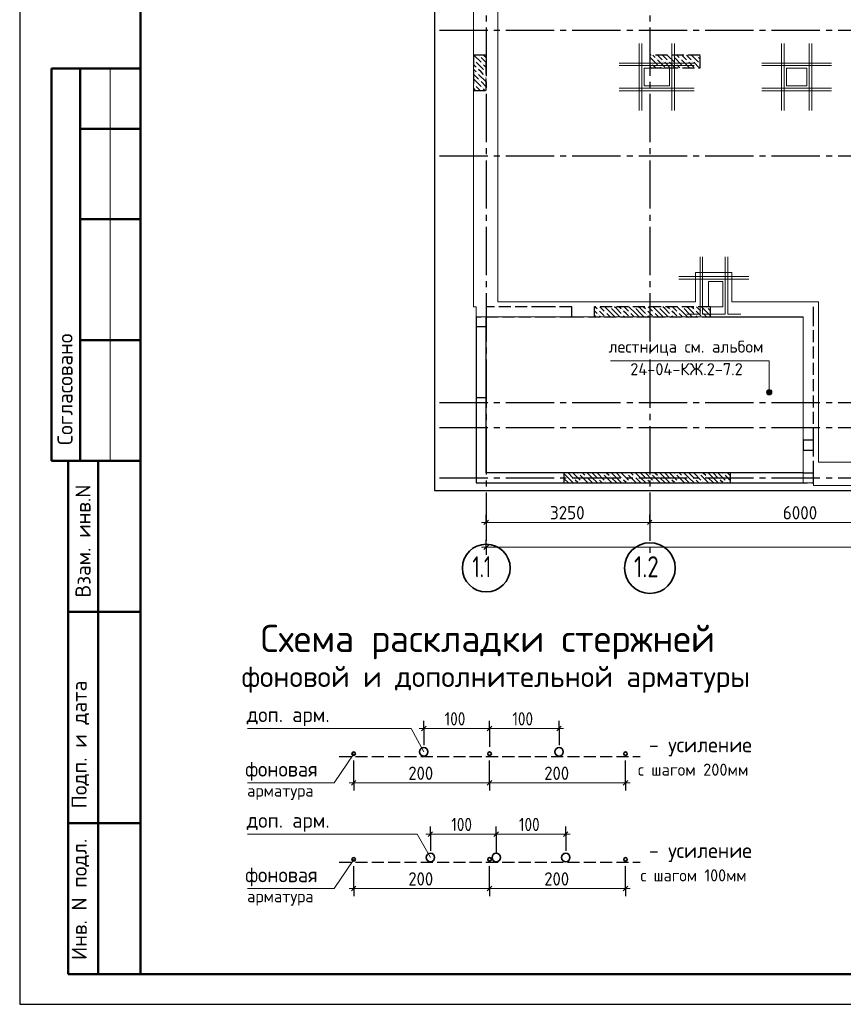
# Model space of a CAD drawing. Header units: millimetres. Extents: x 0 to 50400, y 0 to 35640.
# Tile 1 of 10: x 0 to 16360, y 0 to 19567. Entities that reach past the tile are written whole.
import ezdxf

# ---------------------------------------------------------------- set-up
doc = ezdxf.new("R2010")
doc.units = ezdxf.units.MM
doc.linetypes.add('______2', pattern=[324, 240, -84])
doc.linetypes.add('______5', pattern=[1320, 960, -120, 120, -120])
for name, color, linetype, lineweight in [('Standard', 7, 'Continuous', 25), ('ЖБ Перекрытие верхний уровень', 8, 'Continuous', 50), ('ЖБ Перекрытие верхний уровень_1', 7, 'Continuous', 35), ('ЖБ Пилон', 7, 'Continuous', 35), ('ЖБ Стена верхний уровень', 7, 'Continuous', 35), ('Общий01', 7, 'Continuous', 13), ('Общий02', 7, 'Continuous', 18), ('Примечания', 7, 'Continuous', 13), ('Размерная линия_ общее', 7, 'Continuous', 13), ('Тени', 7, 'Continuous', 13)]:
    doc.layers.add(name, color=color, linetype=linetype, lineweight=lineweight)
doc.layers.add('Оси', color=7, linetype='______5', true_color=0x656565)
doc.styles.add('ISOCPEUR', font='txt')

msp = doc.modelspace()

# ---------------------------------------------------------------- hatches: boundary and pattern name
at = {"layer": 'ЖБ Пилон', "linetype": 'Continuous', "lineweight": -3, "transparency": 33554687}
for points in [[(9135, 18841), (9140, 18846), (9144, 18841), (9140, 18836)], [(12639, 18793), (12644, 18798), (12648, 18793), (12644, 18788)], [(12975, 18841), (12980, 18846), (12984, 18841), (12980, 18836)], [(13119, 18793), (13124, 18798), (13128, 18793), (13124, 18788)], [(13455, 18841), (13460, 18846), (13464, 18841), (13460, 18836)], [(9039, 18745), (9044, 18750), (9048, 18745), (9044, 18741)], [(9087, 18601), (9092, 18606), (9096, 18601), (9092, 18596)], [(9183, 18697), (9188, 18702), (9192, 18697), (9188, 18692)], [(12543, 18697), (12548, 18702), (12552, 18697), (12548, 18692)], [(12687, 18649), (12692, 18654), (12696, 18649), (12692, 18645)], [(12783, 18745), (12788, 18750), (12792, 18745), (12788, 18741)], [(12879, 18745), (12884, 18750), (12888, 18745), (12884, 18741)], [(13023, 18697), (13028, 18702), (13032, 18697), (13028, 18692)], [(13167, 18649), (13172, 18654), (13176, 18649), (13172, 18645)], [(13263, 18745), (13268, 18750), (13272, 18745), (13268, 18741)], [(13359, 18745), (13364, 18750), (13368, 18745), (13364, 18741)], [(13503, 18697), (13508, 18702), (13512, 18697), (13508, 18692)], [(9087, 18505), (9092, 18510), (9096, 18505), (9092, 18501)], [(9231, 18553), (9236, 18558), (9240, 18553), (9236, 18548)], [(9231, 18457), (9236, 18462), (9240, 18457), (9236, 18452)], [(9039, 18265), (9044, 18270), (9048, 18265), (9044, 18261)], [(9135, 18361), (9140, 18366), (9144, 18361), (9140, 18356)], [(9183, 18217), (9188, 18222), (9192, 18217), (9188, 18212)]]:
    msp.add_hatch(color=7, dxfattribs=at).paths.add_polyline_path(points, flags=16)
at = {"layer": 'ЖБ Стена верхний уровень', "linetype": 'Continuous', "lineweight": -3, "transparency": 33554687}
for points in [[(11487, 13801), (11492, 13806), (11496, 13801), (11492, 13796)], [(11487, 13705), (11492, 13710), (11496, 13705), (11492, 13700)], [(11631, 13753), (11636, 13758), (11640, 13753), (11636, 13748)], [(11727, 13849), (11732, 13854), (11736, 13849), (11732, 13845)], [(11967, 13801), (11972, 13806), (11976, 13801), (11972, 13796)], [(11967, 13705), (11972, 13710), (11976, 13705), (11972, 13700)], [(12111, 13753), (12116, 13758), (12120, 13753), (12116, 13748)], [(12207, 13849), (12212, 13854), (12216, 13849), (12212, 13845)], [(12447, 13801), (12452, 13806), (12456, 13801), (12452, 13796)], [(12447, 13705), (12452, 13710), (12456, 13705), (12452, 13700)], [(12591, 13753), (12596, 13758), (12600, 13753), (12596, 13748)], [(12687, 13849), (12692, 13854), (12696, 13849), (12692, 13845)], [(12927, 13801), (12932, 13806), (12936, 13801), (12932, 13796)], [(12927, 13705), (12932, 13710), (12936, 13705), (12932, 13700)], [(13071, 13753), (13076, 13758), (13080, 13753), (13076, 13748)], [(13167, 13849), (13172, 13854), (13176, 13849), (13172, 13845)], [(13407, 13801), (13412, 13806), (13416, 13801), (13412, 13796)], [(13407, 13705), (13412, 13710), (13416, 13705), (13412, 13700)], [(13551, 13753), (13556, 13758), (13560, 13753), (13556, 13748)], [(13647, 13849), (13652, 13854), (13656, 13849), (13652, 13845)], [(11007, 10441), (11012, 10446), (11016, 10441), (11012, 10436)], [(11007, 10441), (11012, 10446), (11016, 10441), (11012, 10436)], [(11103, 10537), (11108, 10542), (11112, 10537), (11108, 10532)], [(11103, 10537), (11108, 10542), (11112, 10537), (11108, 10532)], [(11151, 10393), (11156, 10398), (11160, 10393), (11156, 10388)], [(11151, 10393), (11156, 10398), (11160, 10393), (11156, 10388)], [(11247, 10489), (11252, 10494), (11256, 10489), (11252, 10485)], [(11247, 10489), (11252, 10494), (11256, 10489), (11252, 10485)], [(11487, 10441), (11492, 10446), (11496, 10441), (11492, 10436)], [(11487, 10441), (11492, 10446), (11496, 10441), (11492, 10436)], [(11583, 10537), (11588, 10542), (11592, 10537), (11588, 10532)], [(11583, 10537), (11588, 10542), (11592, 10537), (11588, 10532)], [(11631, 10393), (11636, 10398), (11640, 10393), (11636, 10388)], [(11631, 10393), (11636, 10398), (11640, 10393), (11636, 10388)], [(11727, 10489), (11732, 10494), (11736, 10489), (11732, 10485)], [(11727, 10489), (11732, 10494), (11736, 10489), (11732, 10485)], [(11967, 10441), (11972, 10446), (11976, 10441), (11972, 10436)], [(11967, 10441), (11972, 10446), (11976, 10441), (11972, 10436)], [(12063, 10537), (12068, 10542), (12072, 10537), (12068, 10532)], [(12063, 10537), (12068, 10542), (12072, 10537), (12068, 10532)], [(12111, 10393), (12116, 10398), (12120, 10393), (12116, 10388)], [(12111, 10393), (12116, 10398), (12120, 10393), (12116, 10388)], [(12207, 10489), (12212, 10494), (12216, 10489), (12212, 10485)], [(12207, 10489), (12212, 10494), (12216, 10489), (12212, 10485)], [(12447, 10441), (12452, 10446), (12456, 10441), (12452, 10436)], [(12447, 10441), (12452, 10446), (12456, 10441), (12452, 10436)], [(12543, 10537), (12548, 10542), (12552, 10537), (12548, 10532)], [(12543, 10537), (12548, 10542), (12552, 10537), (12548, 10532)], [(12591, 10393), (12596, 10398), (12600, 10393), (12596, 10388)], [(12591, 10393), (12596, 10398), (12600, 10393), (12596, 10388)], [(12687, 10489), (12692, 10494), (12696, 10489), (12692, 10485)], [(12687, 10489), (12692, 10494), (12696, 10489), (12692, 10485)], [(12927, 10441), (12932, 10446), (12936, 10441), (12932, 10436)], [(12927, 10441), (12932, 10446), (12936, 10441), (12932, 10436)], [(13023, 10537), (13028, 10542), (13032, 10537), (13028, 10532)], [(13023, 10537), (13028, 10542), (13032, 10537), (13028, 10532)], [(13071, 10393), (13076, 10398), (13080, 10393), (13076, 10388)], [(13071, 10393), (13076, 10398), (13080, 10393), (13076, 10388)], [(13167, 10489), (13172, 10494), (13176, 10489), (13172, 10485)], [(13167, 10489), (13172, 10494), (13176, 10489), (13172, 10485)], [(13407, 10441), (13412, 10446), (13416, 10441), (13412, 10436)], [(13407, 10441), (13412, 10446), (13416, 10441), (13412, 10436)], [(13503, 10537), (13508, 10542), (13512, 10537), (13508, 10532)], [(13503, 10537), (13508, 10542), (13512, 10537), (13508, 10532)], [(13551, 10393), (13556, 10398), (13560, 10393), (13556, 10388)], [(13551, 10393), (13556, 10398), (13560, 10393), (13556, 10388)], [(13647, 10489), (13652, 10494), (13656, 10489), (13652, 10485)], [(13647, 10489), (13652, 10494), (13656, 10489), (13652, 10485)], [(13887, 10441), (13892, 10446), (13896, 10441), (13892, 10436)], [(13887, 10441), (13892, 10446), (13896, 10441), (13892, 10436)], [(13983, 10537), (13988, 10542), (13992, 10537), (13988, 10532)], [(13983, 10537), (13988, 10542), (13992, 10537), (13988, 10532)], [(14031, 10393), (14036, 10398), (14040, 10393), (14036, 10388)], [(14031, 10393), (14036, 10398), (14040, 10393), (14036, 10388)]]:
    msp.add_hatch(color=7, dxfattribs=at).paths.add_polyline_path(points, flags=16)
at = {"layer": 'Примечания', "linetype": 'Continuous', "lineweight": 13, "transparency": 33554687}
for points in [[(14935, 12192), (14842, 12192), (14835, 12165)], [(14935, 12192), (14835, 12165), (14943, 12165)], [(14943, 12165), (14835, 12165), (14842, 12138)], [(14916, 12212), (14862, 12212), (14842, 12192)], [(14916, 12212), (14842, 12192), (14935, 12192)], [(14943, 12165), (14842, 12138), (14935, 12138)], [(14935, 12138), (14842, 12138), (14862, 12119)], [(14862, 12212), (14916, 12212), (14889, 12219)], [(14935, 12138), (14862, 12119), (14916, 12119)], [(14916, 12119), (14862, 12119), (14889, 12111)]]:
    msp.add_hatch(color=7, dxfattribs=at).paths.add_polyline_path(points)

# ---------------------------------------------------------------- linework, layer by layer
at = {"layer": 'Standard', "color": 7, "linetype": 'Continuous', "lineweight": 25, "transparency": 33554687}
msp.add_line((2400, 35040), (2400, 1270), dxfattribs=at)
at = {"layer": 'Standard', "color": 7, "linetype": 'Continuous', "lineweight": 50, "transparency": 33554687}
for p, q in [((7, 18600), (0, 18600)), ((2400, 18600), (632, 18600)), ((632, 18600), (632, 10800)), ((632, 18600), (632, 10800)), ((1200, 18600), (1200, 10800)), ((2400, 17400), (1200, 17400)), ((2400, 15600), (1200, 15600)), ((2400, 13200), (1200, 13200)), ((0, 10800), (7, 10800)), ((632, 10800), (2400, 10800)), ((960, 600), (960, 10800)), ((960, 600), (960, 10800)), ((1560, 600), (1560, 10800)), ((960, 7800), (2400, 7800)), ((960, 3600), (2400, 3600)), ((2400, 600), (960, 600))]:
    msp.add_line(p, q, dxfattribs=at)
at = {"layer": 'Standard', "color": 7, "linetype": 'Continuous', "lineweight": 13, "transparency": 33554687}
msp.add_line((1800, 18600), (1800, 10800), dxfattribs=at)
at = {"layer": 'Standard', "color": 253, "linetype": 'Continuous', "lineweight": -3, "true_color": 0xa0a0a0, "transparency": 33554687}
for p, q in [((9065, 13662), (9065, 10362)), ((9265, 10562), (9265, 13662)), ((15565, 10562), (9265, 10562)), ((9065, 10362), (15565, 10362))]:
    msp.add_line(p, q, dxfattribs=at)
at = {"layer": 'Standard', "color": 8, "linetype": '______2', "lineweight": -3, "true_color": 0x737373, "transparency": 33554687}
for p, q in [((6346, 4927), (12322, 4927)), ((6346, 2827), (12322, 2827))]:
    msp.add_line(p, q, dxfattribs=at)
at = {"layer": 'Standard', "color": 7, "linetype": 'Continuous', "lineweight": 25, "transparency": 33554687}
msp.add_lwpolyline([(0, 0), (50400, 0), (50400, 35640), (0, 35640), (0, 0)], close=True, dxfattribs=at)
at = {"layer": 'Standard', "color": 7, "linetype": 'Continuous', "lineweight": 50, "transparency": 33554687}
msp.add_lwpolyline([(2400, 35040), (49800, 35040), (49800, 600), (2400, 600), (2400, 35040)], close=True, dxfattribs=at)
at = {"layer": 'Standard', "color": 254, "linetype": 'Continuous', "lineweight": -3, "true_color": 0xc4c4ff, "transparency": 33554687}
msp.add_lwpolyline([(8237, 10212), (33765, 10212), (33765, 32712), (8237, 32712), (8237, 10212)], dxfattribs=at)
at = {"layer": 'Standard', "color": 7, "linetype": 'Continuous', "lineweight": 13, "transparency": 33554687}
for points in [[(4522, 5482), (7777, 5482), (8026, 5017)], [(4522, 4400), (6244, 4400), (6634, 4981)], [(8158, 2917), (7897, 3382), (4522, 3382)], [(4522, 2300), (6244, 2300), (6634, 2881)]]:
    msp.add_lwpolyline(points, dxfattribs=at)
at = {"layer": 'ЖБ Перекрытие верхний уровень', "color": 7, "linetype": 'Continuous', "lineweight": 35, "transparency": 33554687}
for centre, radius in [((8026, 5017), 84), ((10714, 5017), 84), ((6634, 4981), 36), ((9334, 4981), 36), ((12034, 4981), 36), ((8158, 2917), 84), ((9466, 2917), 84), ((10846, 2917), 84), ((6634, 2881), 36), ((9334, 2881), 36), ((12034, 2881), 36)]:
    msp.add_circle(centre, radius, dxfattribs=at)
at = {"layer": 'ЖБ Перекрытие верхний уровень_1', "color": 7, "linetype": 'Continuous', "lineweight": 18, "transparency": 33554687}
for p, q in [((9015, 32612), (9015, 13862)), ((12905, 18605), (12405, 18605)), ((12405, 18605), (12405, 18255)), ((12905, 18255), (12905, 18605)), ((15635, 18605), (15235, 18605)), ((15235, 18605), (15235, 18255)), ((15635, 18255), (15635, 18605)), ((12405, 18255), (12905, 18255)), ((15235, 18255), (15635, 18255)), ((13964, 14362), (13684, 14362)), ((13684, 14362), (13684, 13862)), ((13964, 13862), (13964, 14362)), ((9015, 13862), (9065, 13862)), ((9065, 13862), (9065, 13662)), ((13684, 13862), (13964, 13862)), ((9065, 13662), (15565, 13662)), ((15565, 13662), (15565, 10362)), ((15565, 10362), (15765, 10362)), ((15765, 10362), (15765, 10312)), ((15765, 10312), (33665, 10312))]:
    msp.add_line(p, q, dxfattribs=at)
at = {"layer": 'ЖБ Пилон', "color": 253, "linetype": '______2', "lineweight": -3, "true_color": 0xa0a0a0, "transparency": 33554687}
for p, q in [((9265, 18862), (9015, 18862)), ((9015, 18862), (9015, 18162)), ((9265, 18162), (9265, 18862)), ((13515, 18862), (12515, 18862)), ((12515, 18862), (12515, 18612)), ((13515, 18612), (13515, 18862)), ((12515, 18612), (13515, 18612)), ((9015, 18162), (9265, 18162))]:
    msp.add_line(p, q, dxfattribs=at)
at = {"layer": 'ЖБ Пилон', "color": 253, "linetype": 'Continuous', "lineweight": -3, "true_color": 0xa0a0a0, "transparency": 33554687}
for p, q in [((9022, 18862), (9164, 18721)), ((9164, 18817), (9265, 18716)), ((9214, 18862), (9260, 18817)), ((12524, 18817), (12668, 18673)), ((12574, 18862), (12620, 18817)), ((12670, 18862), (12764, 18769)), ((12812, 18817), (12766, 18862)), ((12860, 18769), (12812, 18817)), ((12862, 18862), (13004, 18721)), ((13004, 18817), (13148, 18673)), ((13054, 18862), (13100, 18817)), ((13150, 18862), (13244, 18769)), ((13292, 18817), (13246, 18862)), ((13340, 18769), (13292, 18817)), ((13342, 18862), (13484, 18721)), ((13484, 18817), (13515, 18786)), ((9020, 18769), (9015, 18774)), ((9015, 18678), (9068, 18625)), ((9068, 18721), (9212, 18577)), ((9265, 18620), (9212, 18673)), ((12515, 18730), (12524, 18721)), ((12515, 18634), (12537, 18612)), ((12633, 18612), (12572, 18673)), ((12812, 18625), (12668, 18769)), ((12716, 18625), (12728, 18612)), ((12812, 18721), (12908, 18625)), ((12812, 18625), (12824, 18612)), ((12908, 18721), (13017, 18612)), ((13113, 18612), (13052, 18673)), ((13292, 18625), (13148, 18769)), ((13196, 18625), (13208, 18612)), ((13292, 18721), (13388, 18625)), ((13292, 18625), (13304, 18612)), ((13388, 18721), (13497, 18612)), ((9015, 18582), (9068, 18529)), ((9015, 18486), (9116, 18385)), ((9164, 18529), (9116, 18577)), ((9116, 18481), (9260, 18337)), ((9212, 18481), (9164, 18529)), ((9260, 18529), (9265, 18524)), ((9260, 18433), (9265, 18428)), ((9020, 18289), (9015, 18294)), ((9015, 18198), (9050, 18162)), ((9020, 18385), (9164, 18241)), ((9068, 18241), (9146, 18162)), ((9164, 18337), (9265, 18236)), ((9242, 18162), (9212, 18193))]:
    msp.add_line(p, q, dxfattribs=at)
at = {"layer": 'ЖБ Стена верхний уровень', "color": 253, "linetype": '______2', "lineweight": -3, "true_color": 0xa0a0a0, "transparency": 33554687}
for p, q in [((10405, 13862), (9265, 13862)), ((9265, 13862), (9265, 13662)), ((10965, 13862), (10405, 13862)), ((10965, 13662), (10965, 13862)), ((11415, 13662), (11415, 13862)), ((13715, 13862), (11415, 13862)), ((13715, 13862), (13715, 13662)), ((15765, 13662), (15765, 13862)), ((15765, 11212), (15765, 13862)), ((9065, 13662), (9165, 13662)), ((9065, 13662), (9165, 13662)), ((9265, 13662), (10405, 13662)), ((9265, 13662), (10405, 13662)), ((10405, 13662), (10965, 13662)), ((10965, 13662), (11415, 13662)), ((10965, 13662), (15565, 13662)), ((13715, 13662), (15565, 13662)), ((15765, 11212), (15765, 13662)), ((9065, 13462), (9065, 12062)), ((9265, 13462), (9065, 13462)), ((9065, 12062), (9265, 12062)), ((9265, 10562), (9265, 12062)), ((9265, 10562), (9265, 12062)), ((15765, 11212), (15565, 11212)), ((15565, 11212), (15565, 11012)), ((15765, 11012), (15765, 11212)), ((15565, 11012), (15765, 11012)), ((15765, 10562), (15765, 11012)), ((15765, 10562), (15765, 11012)), ((9065, 10562), (9065, 10362)), ((9065, 10562), (9065, 10362)), ((10305, 10562), (9265, 10562)), ((10305, 10562), (9265, 10562)), ((10815, 10562), (10305, 10562)), ((10815, 10362), (10815, 10562)), ((14115, 10562), (10815, 10562)), ((14115, 10562), (10815, 10562)), ((14115, 10562), (14115, 10362)), ((15565, 10562), (14115, 10562)), ((15565, 10562), (15765, 10562)), ((15565, 10562), (15765, 10562)), ((15765, 10362), (15765, 10562)), ((9065, 10362), (10815, 10362)), ((9065, 10362), (10305, 10362)), ((10815, 10362), (14115, 10362)), ((10815, 10362), (14115, 10362)), ((14115, 10362), (15765, 10362))]:
    msp.add_line(p, q, dxfattribs=at)
at = {"layer": 'ЖБ Стена верхний уровень', "color": 253, "linetype": 'Continuous', "lineweight": -3, "true_color": 0xa0a0a0, "transparency": 33554687}
for p, q in [((11415, 13782), (11468, 13729)), ((11430, 13862), (11468, 13825)), ((11564, 13729), (11516, 13777)), ((11526, 13862), (11612, 13777)), ((11612, 13681), (11564, 13729)), ((11756, 13729), (11623, 13862)), ((11660, 13729), (11726, 13662)), ((11756, 13825), (11852, 13729)), ((11756, 13729), (11823, 13662)), ((11852, 13825), (11814, 13862)), ((11852, 13825), (11948, 13729)), ((11852, 13729), (11918, 13662)), ((11910, 13862), (11948, 13825)), ((12044, 13729), (11996, 13777)), ((12007, 13862), (12092, 13777)), ((12092, 13681), (12044, 13729)), ((12236, 13729), (12103, 13862)), ((12140, 13729), (12206, 13662)), ((12236, 13825), (12332, 13729)), ((12236, 13729), (12303, 13662)), ((12332, 13825), (12294, 13862)), ((12332, 13825), (12428, 13729)), ((12332, 13729), (12398, 13662)), ((12390, 13862), (12428, 13825)), ((12524, 13729), (12476, 13777)), ((12487, 13862), (12572, 13777)), ((12572, 13681), (12524, 13729)), ((12716, 13729), (12583, 13862)), ((12620, 13729), (12686, 13662)), ((12716, 13825), (12812, 13729)), ((12716, 13729), (12783, 13662)), ((12812, 13825), (12774, 13862)), ((12812, 13825), (12908, 13729)), ((12812, 13729), (12878, 13662)), ((12870, 13862), (12908, 13825)), ((13004, 13729), (12956, 13777)), ((12967, 13862), (13052, 13777)), ((13052, 13681), (13004, 13729)), ((13196, 13729), (13063, 13862)), ((13100, 13729), (13166, 13662)), ((13196, 13825), (13292, 13729)), ((13196, 13729), (13263, 13662)), ((13292, 13825), (13254, 13862)), ((13292, 13825), (13388, 13729)), ((13292, 13729), (13358, 13662)), ((13350, 13862), (13388, 13825)), ((13484, 13729), (13436, 13777)), ((13447, 13862), (13532, 13777)), ((13532, 13681), (13484, 13729)), ((13676, 13729), (13543, 13862)), ((13580, 13729), (13646, 13662)), ((13676, 13825), (13715, 13786)), ((13676, 13729), (13715, 13690)), ((11415, 13686), (11438, 13662)), ((11516, 13681), (11534, 13662)), ((11996, 13681), (12014, 13662)), ((12476, 13681), (12494, 13662)), ((12956, 13681), (12974, 13662)), ((13436, 13681), (13454, 13662)), ((10892, 10465), (10815, 10542)), ((10892, 10465), (10815, 10542)), ((10815, 10446), (10892, 10369)), ((10815, 10446), (10892, 10369)), ((10892, 10561), (10988, 10465)), ((10892, 10561), (10988, 10465)), ((10892, 10465), (10988, 10369)), ((10892, 10465), (10988, 10369)), ((10988, 10561), (11132, 10417)), ((10988, 10561), (11132, 10417)), ((11084, 10369), (11036, 10417)), ((11084, 10369), (11036, 10417)), ((11082, 10562), (11084, 10561)), ((11082, 10562), (11084, 10561)), ((11276, 10369), (11132, 10513)), ((11276, 10369), (11132, 10513)), ((11178, 10562), (11228, 10513)), ((11178, 10562), (11228, 10513)), ((11372, 10465), (11274, 10562)), ((11372, 10465), (11274, 10562)), ((11276, 10465), (11372, 10369)), ((11276, 10465), (11372, 10369)), ((11372, 10561), (11468, 10465)), ((11372, 10561), (11468, 10465)), ((11372, 10465), (11468, 10369)), ((11372, 10465), (11468, 10369)), ((11468, 10561), (11612, 10417)), ((11468, 10561), (11612, 10417)), ((11564, 10369), (11516, 10417)), ((11564, 10369), (11516, 10417)), ((11562, 10562), (11564, 10561)), ((11562, 10562), (11564, 10561)), ((11756, 10369), (11612, 10513)), ((11756, 10369), (11612, 10513)), ((11658, 10562), (11708, 10513)), ((11658, 10562), (11708, 10513)), ((11852, 10465), (11754, 10562)), ((11852, 10465), (11754, 10562)), ((11756, 10465), (11852, 10369)), ((11756, 10465), (11852, 10369)), ((11852, 10561), (11948, 10465)), ((11852, 10561), (11948, 10465)), ((11852, 10465), (11948, 10369)), ((11852, 10465), (11948, 10369)), ((11948, 10561), (12092, 10417)), ((11948, 10561), (12092, 10417)), ((12044, 10369), (11996, 10417)), ((12044, 10369), (11996, 10417)), ((12042, 10562), (12044, 10561)), ((12042, 10562), (12044, 10561)), ((12236, 10369), (12092, 10513)), ((12236, 10369), (12092, 10513)), ((12138, 10562), (12188, 10513)), ((12138, 10562), (12188, 10513)), ((12332, 10465), (12234, 10562)), ((12332, 10465), (12234, 10562)), ((12236, 10465), (12332, 10369)), ((12236, 10465), (12332, 10369)), ((12332, 10561), (12428, 10465)), ((12332, 10561), (12428, 10465)), ((12332, 10465), (12428, 10369)), ((12332, 10465), (12428, 10369)), ((12428, 10561), (12572, 10417)), ((12428, 10561), (12572, 10417)), ((12524, 10369), (12476, 10417)), ((12524, 10369), (12476, 10417)), ((12522, 10562), (12524, 10561)), ((12522, 10562), (12524, 10561)), ((12716, 10369), (12572, 10513)), ((12716, 10369), (12572, 10513)), ((12618, 10562), (12668, 10513)), ((12618, 10562), (12668, 10513)), ((12812, 10465), (12714, 10562)), ((12812, 10465), (12714, 10562)), ((12716, 10465), (12812, 10369)), ((12716, 10465), (12812, 10369)), ((12812, 10561), (12908, 10465)), ((12812, 10561), (12908, 10465)), ((12812, 10465), (12908, 10369)), ((12812, 10465), (12908, 10369)), ((12908, 10561), (13052, 10417)), ((12908, 10561), (13052, 10417)), ((13004, 10369), (12956, 10417)), ((13004, 10369), (12956, 10417)), ((13002, 10562), (13004, 10561)), ((13002, 10562), (13004, 10561)), ((13196, 10369), (13052, 10513)), ((13196, 10369), (13052, 10513)), ((13098, 10562), (13148, 10513)), ((13098, 10562), (13148, 10513)), ((13292, 10465), (13194, 10562)), ((13292, 10465), (13194, 10562)), ((13196, 10465), (13292, 10369)), ((13196, 10465), (13292, 10369)), ((13292, 10561), (13388, 10465)), ((13292, 10561), (13388, 10465)), ((13292, 10465), (13388, 10369)), ((13292, 10465), (13388, 10369)), ((13388, 10561), (13532, 10417)), ((13388, 10561), (13532, 10417)), ((13484, 10369), (13436, 10417)), ((13484, 10369), (13436, 10417)), ((13482, 10562), (13484, 10561)), ((13482, 10562), (13484, 10561)), ((13676, 10369), (13532, 10513)), ((13676, 10369), (13532, 10513)), ((13578, 10562), (13628, 10513)), ((13578, 10562), (13628, 10513)), ((13772, 10465), (13674, 10562)), ((13772, 10465), (13674, 10562)), ((13676, 10465), (13772, 10369)), ((13676, 10465), (13772, 10369)), ((13772, 10561), (13868, 10465)), ((13772, 10561), (13868, 10465)), ((13772, 10465), (13868, 10369)), ((13772, 10465), (13868, 10369)), ((13868, 10561), (14012, 10417)), ((13868, 10561), (14012, 10417)), ((13964, 10369), (13916, 10417)), ((13964, 10369), (13916, 10417)), ((13962, 10562), (13964, 10561)), ((13962, 10562), (13964, 10561)), ((14115, 10410), (14012, 10513)), ((14115, 10410), (14012, 10513)), ((14058, 10562), (14108, 10513)), ((14058, 10562), (14108, 10513)), ((10892, 10369), (10898, 10362)), ((10892, 10369), (10898, 10362)), ((11090, 10362), (11084, 10369)), ((11090, 10362), (11084, 10369)), ((11180, 10369), (11186, 10362)), ((11180, 10369), (11186, 10362)), ((11276, 10369), (11282, 10362)), ((11276, 10369), (11282, 10362)), ((11372, 10369), (11378, 10362)), ((11372, 10369), (11378, 10362)), ((11570, 10362), (11564, 10369)), ((11570, 10362), (11564, 10369)), ((11660, 10369), (11666, 10362)), ((11660, 10369), (11666, 10362)), ((11756, 10369), (11762, 10362)), ((11756, 10369), (11762, 10362)), ((11852, 10369), (11858, 10362)), ((11852, 10369), (11858, 10362)), ((12050, 10362), (12044, 10369)), ((12050, 10362), (12044, 10369)), ((12140, 10369), (12146, 10362)), ((12140, 10369), (12146, 10362)), ((12236, 10369), (12242, 10362)), ((12236, 10369), (12242, 10362)), ((12332, 10369), (12338, 10362)), ((12332, 10369), (12338, 10362)), ((12530, 10362), (12524, 10369)), ((12530, 10362), (12524, 10369)), ((12620, 10369), (12626, 10362)), ((12620, 10369), (12626, 10362)), ((12716, 10369), (12722, 10362)), ((12716, 10369), (12722, 10362)), ((12812, 10369), (12818, 10362)), ((12812, 10369), (12818, 10362)), ((13010, 10362), (13004, 10369)), ((13010, 10362), (13004, 10369)), ((13100, 10369), (13106, 10362)), ((13100, 10369), (13106, 10362)), ((13196, 10369), (13202, 10362)), ((13196, 10369), (13202, 10362)), ((13292, 10369), (13298, 10362)), ((13292, 10369), (13298, 10362)), ((13490, 10362), (13484, 10369)), ((13490, 10362), (13484, 10369)), ((13580, 10369), (13586, 10362)), ((13580, 10369), (13586, 10362)), ((13676, 10369), (13682, 10362)), ((13676, 10369), (13682, 10362)), ((13772, 10369), (13778, 10362)), ((13772, 10369), (13778, 10362)), ((13970, 10362), (13964, 10369)), ((13970, 10362), (13964, 10369)), ((14060, 10369), (14066, 10362)), ((14060, 10369), (14066, 10362))]:
    msp.add_line(p, q, dxfattribs=at)
at = {"layer": 'Общий02', "color": 251, "linetype": 'Continuous', "lineweight": 13, "true_color": 0x494949, "transparency": 33554687}
msp.add_lwpolyline([(9497, 32151), (9497, 13962), (13425, 13962), (13425, 14544), (14145, 14544), (14145, 13962), (15865, 13962), (15865, 10773), (33262, 10773), (33262, 20200), (32863, 20200), (32863, 21031), (33074, 21031), (33074, 21861), (33074, 32151), (27195, 32151), (23595, 32151), (9073, 32151)], dxfattribs=at)
at = {"layer": 'Оси', "color": 8, "linetype": '______5', "lineweight": -3, "transparency": 33554687}
for p, q in [((9265, 32612), (9265, 8948)), ((12515, 32612), (12515, 8948)), ((8337, 19362), (36746, 19362)), ((8337, 16862), (36746, 16862)), ((8337, 11962), (36746, 11962)), ((8337, 11462), (36746, 11462)), ((8337, 10462), (36746, 10462))]:
    msp.add_line(p, q, dxfattribs=at)
at = {"layer": 'Оси', "color": 7, "linetype": 'Continuous', "lineweight": 35, "transparency": 33554687}
for centre, radius in [((9268, 8669), 475), ((12518, 8669), 503)]:
    msp.add_circle(centre, radius, dxfattribs=at)
at = {"layer": 'Примечания', "color": 7, "linetype": 'Continuous', "lineweight": 13, "transparency": 33554687}
for p, q in [((14889, 12785), (11738, 12785)), ((14889, 12785), (14889, 12165)), ((14835, 12165), (14835, 12165)), ((14889, 12219), (14889, 12219)), ((14943, 12165), (14943, 12165)), ((14889, 12111), (14889, 12111))]:
    msp.add_line(p, q, dxfattribs=at)
msp.add_circle((14889, 12165), 54, dxfattribs=at)
at = {"layer": 'Размерная линия_ общее', "color": 7, "linetype": 'Continuous', "lineweight": 25, "transparency": 33554687}
for p, q in [((9220, 9532), (9310, 9622)), ((12470, 9532), (12560, 9622)), ((9220, 9037), (9310, 9127)), ((7981, 5437), (8071, 5527)), ((9289, 5437), (9379, 5527)), ((10669, 5437), (10759, 5527)), ((6589, 4355), (6679, 4445)), ((9289, 4355), (9379, 4445)), ((11989, 4355), (12079, 4445)), ((8113, 3337), (8203, 3427)), ((9421, 3337), (9511, 3427)), ((10801, 3337), (10891, 3427)), ((6589, 2255), (6679, 2345)), ((9289, 2255), (9379, 2345)), ((11989, 2255), (12079, 2345))]:
    msp.add_line(p, q, dxfattribs=at)
at = {"layer": 'Размерная линия_ общее', "color": 7, "linetype": 'Continuous', "lineweight": -3, "transparency": 33554687}
for p, q in [((9265, 9577), (9265, 9727)), ((12515, 9577), (12515, 9727)), ((9265, 9577), (9265, 9427)), ((12515, 9577), (12515, 9427)), ((9265, 9082), (9265, 9232)), ((9265, 9082), (9265, 8932)), ((9265, 9082), (9265, 8988)), ((8026, 5482), (8026, 5632)), ((8026, 5482), (8026, 5332)), ((8026, 5482), (8026, 5152)), ((9334, 5482), (9334, 5632)), ((9334, 5482), (9334, 5332)), ((9334, 5482), (9334, 5116)), ((10714, 5482), (10714, 5632)), ((10714, 5482), (10714, 5332)), ((10714, 5482), (10714, 5152)), ((6634, 4400), (6634, 4846)), ((12034, 4400), (12034, 4846)), ((6634, 4400), (6634, 4550)), ((9334, 4400), (9334, 4550)), ((12034, 4400), (12034, 4550)), ((6634, 4400), (6634, 4250)), ((9334, 4400), (9334, 4250)), ((12034, 4400), (12034, 4250)), ((8158, 3382), (8158, 3532)), ((9466, 3382), (9466, 3532)), ((10846, 3382), (10846, 3532)), ((8158, 3382), (8158, 3232)), ((8158, 3382), (8158, 3052)), ((9466, 3382), (9466, 3232)), ((9466, 3382), (9466, 3016)), ((10846, 3382), (10846, 3232)), ((10846, 3382), (10846, 3052)), ((6634, 2300), (6634, 2746)), ((12034, 2300), (12034, 2746)), ((6634, 2300), (6634, 2450)), ((9334, 2300), (9334, 2450)), ((12034, 2300), (12034, 2450)), ((6634, 2300), (6634, 2150)), ((9334, 2300), (9334, 2150)), ((12034, 2300), (12034, 2150))]:
    msp.add_line(p, q, dxfattribs=at)
at = {"layer": 'Размерная линия_ общее', "color": 7, "linetype": 'Continuous', "lineweight": 13, "transparency": 33554687}
for p, q in [((9265, 9577), (9175, 9577)), ((9265, 9577), (12515, 9577)), ((12515, 9577), (18515, 9577)), ((9265, 9082), (9175, 9082)), ((9265, 9082), (33815, 9082)), ((8026, 5482), (7936, 5482)), ((8026, 5482), (9334, 5482)), ((9334, 5482), (10714, 5482)), ((10714, 5482), (10804, 5482)), ((6634, 4400), (6544, 4400)), ((6634, 4400), (9334, 4400)), ((9334, 4400), (12034, 4400)), ((12034, 4400), (12124, 4400)), ((8158, 3382), (8068, 3382)), ((8158, 3382), (9466, 3382)), ((9466, 3382), (10846, 3382)), ((10846, 3382), (10936, 3382)), ((6634, 2300), (6544, 2300)), ((6634, 2300), (9334, 2300)), ((9334, 2300), (12034, 2300)), ((12034, 2300), (12124, 2300))]:
    msp.add_line(p, q, dxfattribs=at)
at = {"layer": 'Размерная линия_ общее', "color": 7, "linetype": 'Continuous', "lineweight": -3, "transparency": 33554687}
for points in [[(9334, 4400), (9334, 4420), (9334, 4420), (9334, 4846)], [(9334, 2300), (9334, 2320), (9334, 2320), (9334, 2746)]]:
    msp.add_lwpolyline(points, dxfattribs=at)
at = {"layer": 'Тени', "color": 7, "linetype": 'Continuous', "lineweight": 13, "transparency": 33554687}
for p, q in [((12305, 17761), (12305, 19096)), ((12305, 17761), (12305, 19096)), ((12355, 17761), (12355, 19096)), ((12355, 17761), (12355, 19096)), ((12955, 17761), (12955, 19096)), ((12955, 17761), (12955, 19096)), ((13005, 17761), (13005, 19096)), ((13005, 17761), (13005, 19096)), ((15135, 17761), (15135, 19096)), ((15135, 17761), (15135, 19096)), ((15185, 17761), (15185, 19096)), ((15185, 17761), (15185, 19096)), ((15685, 17761), (15685, 19096)), ((15685, 17761), (15685, 19096)), ((15735, 17761), (15735, 19096)), ((15735, 17761), (15735, 19096)), ((11911, 18705), (13399, 18705)), ((11911, 18705), (13399, 18705)), ((11911, 18655), (13399, 18655)), ((11911, 18655), (13399, 18655)), ((14741, 18705), (16129, 18705)), ((14741, 18705), (16129, 18705)), ((14741, 18655), (16129, 18655)), ((14741, 18655), (16129, 18655)), ((11911, 18205), (13399, 18205)), ((11911, 18205), (13399, 18205)), ((14741, 18205), (16129, 18205)), ((14741, 18205), (16129, 18205)), ((11911, 18155), (13399, 18155)), ((11911, 18155), (13399, 18155)), ((14741, 18155), (16129, 18155)), ((14741, 18155), (16129, 18155)), ((13095, 14462), (14483, 14462)), ((13095, 14462), (14483, 14462)), ((13095, 14412), (14483, 14412)), ((13095, 14412), (14483, 14412))]:
    msp.add_line(p, q, dxfattribs=at)
for points in [[(13514, 14856), (13514, 13718), (13250, 13718)], [(13514, 14856), (13514, 13718), (13250, 13718)], [(13564, 14856), (13564, 13718), (13828, 13718)], [(13564, 14856), (13564, 13718), (13828, 13718)], [(14014, 14856), (14014, 13718), (13750, 13718)], [(14014, 14856), (14014, 13718), (13750, 13718)], [(14064, 14856), (14064, 13718), (14328, 13718)], [(14064, 14856), (14064, 13718), (14328, 13718)]]:
    msp.add_lwpolyline(points, dxfattribs=at)

# ---------------------------------------------------------------- texts
at = {"layer": 'Standard', "color": 7, "linetype": 'Continuous', "lineweight": 50, "transparency": 33554687, "char_height": 300, "attachment_point": 7, "rotation": 90, "style": 'ISOCPEUR'}
for s, insert, width in [('\\A1;{\\fISOCPEUR|i0|b0;\\H300.000000;\\W1.000000;\\C7;Согласовано}\\P', (1050, 11114), 2486.25), ('\\A1;{\\fISOCPEUR|i0|b0;\\H300.000000;\\W1.000000;\\C7;Взам. инв.N}\\P', (1408, 8083), 2290.92), ('\\A1;{\\fISOCPEUR|i0|b0;\\H300.000000;\\W1.000000;\\C7;Подп. и дата}\\P', (1379, 3891), 2636.47), ('\\A1;{\\fISOCPEUR|i0|b0;\\H300.000000;\\W1.000000;\\C7;Инв. N подл.}\\P', (1379, 881), 2426.15)]:
    msp.add_mtext(s, dxfattribs=dict(at, insert=insert, width=width))
at = {"layer": 'Standard', "color": 7, "linetype": 'Continuous', "lineweight": 50, "transparency": 33554687, "attachment_point": 7, "style": 'ISOCPEUR'}
for s, insert, char_height, width in [('\\W0.99;Схема раскладки стержней', (4787, 6855), 540, 9549.96), ('\\W0.99;фоновой и дополнительной арматуры', (4405, 6190), 420, 10198.13)]:
    msp.add_mtext(s, dxfattribs=dict(at, insert=insert, char_height=char_height, width=width))
at = {"layer": 'Standard', "color": 7, "linetype": 'Continuous', "lineweight": 25, "transparency": 33554687, "attachment_point": 7, "style": 'ISOCPEUR'}
for s, insert, char_height, width in [('\\W0.96;доп. арм.', (4510, 5527), 300, 1823.67), ('\\W0.97;- усиление', (12499, 4927), 300, 2184.4), ('\\W0.96;фоновая', (4480, 4445), 300, 1703.35), ('\\W0.98;с шагом 200мм', (12279, 4543), 240, 2372.52), ('\\W0.97;арматура', (4518, 4061), 240, 1603.39), ('\\W0.96;доп. арм.', (4510, 3427), 300, 1823.67), ('\\W0.97;- усиление', (12499, 2827), 300, 2184.4), ('\\W0.96;фоновая', (4480, 2345), 300, 1703.35), ('\\W0.96;с шагом 100мм', (12329, 2443), 240, 2322.15), ('\\W0.97;арматура', (4518, 1961), 240, 1603.39)]:
    msp.add_mtext(s, dxfattribs=dict(at, insert=insert, char_height=char_height, width=width))
at = {"layer": 'Общий01', "color": 251, "linetype": 'Continuous', "lineweight": 18, "true_color": 0x656565, "transparency": 33554687, "char_height": 240, "attachment_point": 7, "style": 'ISOCPEUR'}
for s, insert, width in [('\\W0.98;лестница см. альбом', (11697, 12885), 3284.69), ('\\W0.98;24-04-КЖ.2-7.2', (12129, 12501), 2419.96)]:
    msp.add_mtext(s, dxfattribs=dict(at, insert=insert, width=width))
at = {"layer": 'Оси', "color": 7, "linetype": 'Continuous', "lineweight": 35, "transparency": 33554687, "char_height": 420, "attachment_point": 7, "style": 'ISOCPEUR'}
for s, insert, width in [('\\W0.68;1.1', (8995, 8486), 689.5), ('\\W0.79;1.2', (12203, 8486), 795.3)]:
    msp.add_mtext(s, dxfattribs=dict(at, insert=insert, width=width))
at = {"layer": 'Размерная линия_ общее', "color": 7, "linetype": 'Continuous', "lineweight": 25, "transparency": 33554687, "char_height": 264, "attachment_point": 7, "style": 'ISOCPEUR'}
for s, insert, width in [('\\W0.93;3250', (10534, 9637), 861.72), ('\\W0.93;6000', (15159, 9637), 861.71), ('\\W0.83;100', (8442, 5542), 610.29), ('\\W0.83;100', (9787, 5542), 610.29), ('\\W0.91;200', (7720, 4460), 674.38), ('\\W0.91;200', (10420, 4460), 674.39), ('\\W0.83;100', (8574, 3442), 610.29), ('\\W0.83;100', (9918, 3442), 610.29), ('\\W0.91;200', (7720, 2360), 674.38), ('\\W0.91;200', (10420, 2360), 674.39)]:
    msp.add_mtext(s, dxfattribs=dict(at, insert=insert, width=width))

doc.saveas('drawing.dxf')
